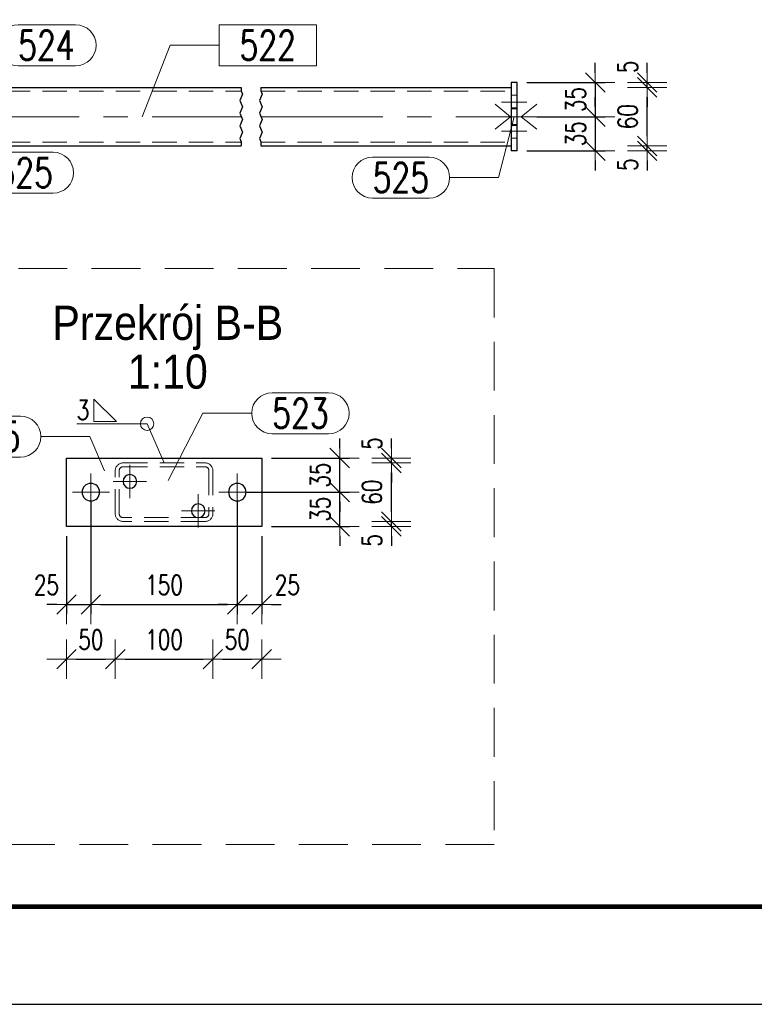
# Model space of a CAD drawing. Header units: millimetres. Extents: x -870 to -358, y 12812 to 13184.
# Tile 26 of 33: x -588 to -512, y 12812 to 12912. Entities that reach past the tile are written whole.
import ezdxf
from ezdxf.enums import TextEntityAlignment as Align

# ---------------------------------------------------------------- set-up
doc = ezdxf.new("R2010")
doc.units = ezdxf.units.MM
doc.header["$LTSCALE"] = 10
doc.linetypes.add('HIDDEN', pattern=[0.375, 0.25, -0.125])
doc.linetypes.add('MITTE', pattern=[2, 1.25, -0.25, 0.25, -0.25])
doc.layers.get('Defpoints').update_dxf_attribs({"color": 1})
doc.layers.add('_FORMATKA', color=8, linetype='Continuous', plot=False)
for name, color, linetype, lineweight in [('_RAMKA', 7, 'Continuous', 35), ('PS_Bolt', 4, 'Continuous', 13), ('PS_DIM', 4, 'Continuous', 13), ('PS_Hidden', 2, 'HIDDEN', 9), ('PS_Mid', 5, 'MITTE', 15), ('PS_Plate', 35, 'Continuous', 30), ('PS_Pos', 1, 'Continuous', 15), ('PS_Shape', 161, 'Continuous', 30), ('PS_SOLID', 7, 'Continuous', 30), ('PS_TEXT', 3, 'Continuous', 18), ('PS_Weld', 1, 'Continuous', 9)]:
    doc.layers.add(name, color=color, linetype=linetype, lineweight=lineweight)
doc.styles.add('ARIAL', font='arial.ttf')
doc.styles.add('gil', font='txt', dxfattribs={"width": 0.9})
doc.styles.add('simplex', font='simplex.shx', dxfattribs={"width": 0.75})
doc.dimstyles.new('1_10_PRZ', dxfattribs={"dimtxt": 2, "dimasz": 1, "dimexe": 2, "dimexo": 5, "dimgap": 1, "dimtad": 1, "dimdec": 0, "dimlfac": 10, "dimtxsty": 'simplex', "dimblk": 'dimznak', "dimcen": 2, "dimse1": 1, "dimse2": 1, "dimclrt": 3, "dimadec": 1, "dimazin": 0, "dimtfac": 1, "dimtdec": 0, "dimtix": 1, "dimtmove": 2, "dimatfit": 3, "dimldrblk": 'dim-grot', "dimfxl": 1, "dimarcsym": 0})
doc.dimstyles.new('1_10_SC', dxfattribs={"dimtxt": 2, "dimasz": 1, "dimexe": 1, "dimexo": 1, "dimgap": 1, "dimtad": 1, "dimdec": 0, "dimlfac": 10, "dimtxsty": 'simplex', "dimblk": 'dimznak', "dimcen": 2, "dimclrd": 256, "dimclre": 256, "dimclrt": 3, "dimadec": 1, "dimazin": 0, "dimtfac": 1, "dimtdec": 0, "dimtix": 1, "dimtmove": 2, "dimatfit": 3, "dimldrblk": 'dim-grot', "dimfxl": 1, "dimarcsym": 0})

# ---------------------------------------------------------------- blocks, each defined once
blk = doc.blocks.new('dimznak')
at = {"color": 0}
for points in [[(0, 2), (0, -2)], [(-2, 0), (2, 0)]]:
    blk.add_lwpolyline(points, dxfattribs=at)
at = {"color": 2}
blk.add_lwpolyline([(1, 1), (-1, -1)], dxfattribs=at)
blk = doc.blocks.new('*D73')
at = {"layer": 'Defpoints', "color": 0, "transparency": 16777216}
for p in [(-580.38, 12864.06, 52.9), (-582.88, 12860.56, 52.9), (-580.38, 12852.56)]:
    blk.add_point(p, dxfattribs=at)
at = {"layer": 'PS_DIM', "lineweight": -2, "transparency": 16777216}
for p, q in [((-580.38, 12863.06), (-580.38, 12851.56)), ((-582.88, 12859.56), (-582.88, 12851.56)), ((-583.88, 12852.56), (-584.88, 12852.56)), ((-582.88, 12852.56), (-580.38, 12852.56)), ((-579.38, 12852.56), (-578.38, 12852.56))]:
    blk.add_line(p, q, dxfattribs=at)
blk.add_blockref('dimznak', (-582.88, 12852.56), dxfattribs=at)
at = {"layer": 'PS_DIM', "lineweight": -2, "transparency": 16777216, "rotation": 180}
blk.add_blockref('dimznak', (-580.38, 12852.56), dxfattribs=at)
at = {"layer": 'PS_DIM', "color": 3, "transparency": 16777216, "insert": (-584.93, 12854.56), "char_height": 2, "attachment_point": 5, "style": 'simplex'}
blk.add_mtext('25', dxfattribs=at)
blk = doc.blocks.new('dim-grot')
blk.add_hatch(color=256).paths.add_polyline_path([(0, 0), (-2, 0.5), (-2, -0.5)])
blk.add_lwpolyline([(0, 0), (-2, 0.5), (-2, -0.5), (0, 0)])
blk = doc.blocks.new('*D74')
at = {"layer": 'Defpoints', "color": 0, "transparency": 16777216}
for p in [(-580.38, 12864.06, 52.9), (-565.38, 12864.06, 52.9), (-565.38, 12852.56)]:
    blk.add_point(p, dxfattribs=at)
at = {"layer": 'PS_DIM', "lineweight": -2, "transparency": 16777216}
for p, q in [((-580.38, 12863.06), (-580.38, 12851.56)), ((-565.38, 12863.06), (-565.38, 12851.56)), ((-579.38, 12852.56), (-566.38, 12852.56))]:
    blk.add_line(p, q, dxfattribs=at)
at = {"layer": 'PS_DIM', "lineweight": -2, "transparency": 16777216, "rotation": 180}
blk.add_blockref('dimznak', (-580.38, 12852.56), dxfattribs=at)
at = {"layer": 'PS_DIM', "lineweight": -2, "transparency": 16777216}
blk.add_blockref('dimznak', (-565.38, 12852.56), dxfattribs=at)
at = {"layer": 'PS_DIM', "color": 3, "transparency": 16777216, "insert": (-572.88, 12854.56), "char_height": 2, "attachment_point": 5, "style": 'simplex'}
blk.add_mtext('150', dxfattribs=at)
blk = doc.blocks.new('*D75')
at = {"layer": 'Defpoints', "color": 0, "transparency": 16777216}
for p in [(-565.38, 12864.06, 52.9), (-562.88, 12860.56, 52.9), (-562.88, 12852.56)]:
    blk.add_point(p, dxfattribs=at)
at = {"layer": 'PS_DIM', "lineweight": -2, "transparency": 16777216}
for p, q in [((-565.38, 12863.06), (-565.38, 12851.56)), ((-562.88, 12859.56), (-562.88, 12851.56)), ((-566.38, 12852.56), (-567.38, 12852.56)), ((-565.38, 12852.56), (-562.88, 12852.56)), ((-561.88, 12852.56), (-560.88, 12852.56))]:
    blk.add_line(p, q, dxfattribs=at)
blk.add_blockref('dimznak', (-565.38, 12852.56), dxfattribs=at)
at = {"layer": 'PS_DIM', "lineweight": -2, "transparency": 16777216, "rotation": 180}
blk.add_blockref('dimznak', (-562.88, 12852.56), dxfattribs=at)
at = {"layer": 'PS_DIM', "color": 3, "transparency": 16777216, "insert": (-560.25, 12854.56), "char_height": 2, "attachment_point": 5, "style": 'simplex'}
blk.add_mtext('25', dxfattribs=at)
blk = doc.blocks.new('*D76')
at = {"layer": 'Defpoints', "color": 0, "transparency": 16777216}
for p in [(-577.88, 12862.94, 52.9), (-582.88, 12860.56, 52.9), (-577.88, 12846.96)]:
    blk.add_point(p, dxfattribs=at)
at = {"layer": 'PS_DIM', "color": 0, "lineweight": -2, "transparency": 16777216}
blk.add_line((-581.88, 12846.96), (-578.88, 12846.96), dxfattribs=at)
at = {"layer": 'PS_DIM', "color": 0, "lineweight": -2, "transparency": 16777216, "rotation": 180}
blk.add_blockref('dimznak', (-582.88, 12846.96), dxfattribs=at)
at = {"layer": 'PS_DIM', "color": 0, "lineweight": -2, "transparency": 16777216}
blk.add_blockref('dimznak', (-577.88, 12846.96), dxfattribs=at)
at = {"layer": 'PS_DIM', "color": 3, "transparency": 16777216, "insert": (-580.38, 12848.96), "char_height": 2, "attachment_point": 5, "style": 'simplex'}
blk.add_mtext('50', dxfattribs=at)
blk = doc.blocks.new('*D77')
at = {"layer": 'Defpoints', "color": 0, "transparency": 16777216}
for p in [(-567.88, 12865.06, 52.9), (-577.88, 12862.54, 52.9), (-567.88, 12846.96)]:
    blk.add_point(p, dxfattribs=at)
at = {"layer": 'PS_DIM', "color": 0, "lineweight": -2, "transparency": 16777216}
blk.add_line((-576.88, 12846.96), (-568.88, 12846.96), dxfattribs=at)
at = {"layer": 'PS_DIM', "color": 0, "lineweight": -2, "transparency": 16777216, "rotation": 180}
blk.add_blockref('dimznak', (-577.88, 12846.96), dxfattribs=at)
at = {"layer": 'PS_DIM', "color": 0, "lineweight": -2, "transparency": 16777216}
blk.add_blockref('dimznak', (-567.88, 12846.96), dxfattribs=at)
at = {"layer": 'PS_DIM', "color": 3, "transparency": 16777216, "insert": (-572.88, 12848.96), "char_height": 2, "attachment_point": 5, "style": 'simplex'}
blk.add_mtext('100', dxfattribs=at)
blk = doc.blocks.new('*D78')
at = {"layer": 'Defpoints', "color": 0, "transparency": 16777216}
for p in [(-567.88, 12865.46, 52.9), (-562.88, 12860.56, 52.9), (-562.88, 12846.96)]:
    blk.add_point(p, dxfattribs=at)
at = {"layer": 'PS_DIM', "color": 0, "lineweight": -2, "transparency": 16777216}
blk.add_line((-566.88, 12846.96), (-563.88, 12846.96), dxfattribs=at)
at = {"layer": 'PS_DIM', "color": 0, "lineweight": -2, "transparency": 16777216, "rotation": 180}
blk.add_blockref('dimznak', (-567.88, 12846.96), dxfattribs=at)
at = {"layer": 'PS_DIM', "color": 0, "lineweight": -2, "transparency": 16777216}
blk.add_blockref('dimznak', (-562.88, 12846.96), dxfattribs=at)
at = {"layer": 'PS_DIM', "color": 3, "transparency": 16777216, "insert": (-565.38, 12848.96), "char_height": 2, "attachment_point": 5, "style": 'simplex'}
blk.add_mtext('50', dxfattribs=at)
blk = doc.blocks.new('*D79')
at = {"layer": 'Defpoints', "color": 0, "transparency": 16777216}
for p in [(-565.38, 12864.06, 52.9), (-554.88, 12864.06), (-562.88, 12860.56, 52.9)]:
    blk.add_point(p, dxfattribs=at)
at = {"layer": 'PS_DIM', "lineweight": -2, "transparency": 16777216}
for p, q in [((-554.88, 12865.06), (-554.88, 12866.06)), ((-564.38, 12864.06), (-553.88, 12864.06)), ((-554.88, 12860.56), (-554.88, 12864.06)), ((-561.88, 12860.56), (-553.88, 12860.56)), ((-554.88, 12859.56), (-554.88, 12858.56))]:
    blk.add_line(p, q, dxfattribs=at)
for p, rotation in [((-554.88, 12864.06), 270), ((-554.88, 12860.56), 90)]:
    blk.add_blockref('dimznak', p, dxfattribs=dict(at, rotation=rotation))
at = {"layer": 'PS_DIM', "color": 3, "transparency": 16777216, "insert": (-556.88, 12862.31), "char_height": 2, "attachment_point": 5, "rotation": 90, "style": 'simplex'}
blk.add_mtext('35', dxfattribs=at)
blk = doc.blocks.new('*D80')
at = {"layer": 'Defpoints', "color": 0, "transparency": 16777216}
for p in [(-562.88, 12867.56, 52.9), (-554.88, 12867.56), (-565.38, 12864.06, 52.9)]:
    blk.add_point(p, dxfattribs=at)
at = {"layer": 'PS_DIM', "lineweight": -2, "transparency": 16777216}
for p, q in [((-554.88, 12868.56), (-554.88, 12869.56)), ((-561.88, 12867.56), (-553.88, 12867.56)), ((-554.88, 12864.06), (-554.88, 12867.56)), ((-564.38, 12864.06), (-553.88, 12864.06)), ((-554.88, 12863.06), (-554.88, 12862.06))]:
    blk.add_line(p, q, dxfattribs=at)
for p, rotation in [((-554.88, 12867.56), 270), ((-554.88, 12864.06), 90)]:
    blk.add_blockref('dimznak', p, dxfattribs=dict(at, rotation=rotation))
at = {"layer": 'PS_DIM', "color": 3, "transparency": 16777216, "insert": (-556.88, 12865.81), "char_height": 2, "attachment_point": 5, "rotation": 90, "style": 'simplex'}
blk.add_mtext('35', dxfattribs=at)
blk = doc.blocks.new('*D81')
at = {"layer": 'Defpoints', "color": 0, "transparency": 16777216}
for p in [(-572.88, 12861.06, 52.9), (-549.59, 12861.06), (-562.88, 12860.56, 52.9)]:
    blk.add_point(p, dxfattribs=at)
at = {"layer": 'PS_DIM', "color": 0, "lineweight": -2, "transparency": 16777216}
for p, q in [((-549.59, 12862.06), (-549.59, 12863.06)), ((-549.59, 12860.56), (-549.59, 12861.06)), ((-549.59, 12859.56), (-549.59, 12858.56))]:
    blk.add_line(p, q, dxfattribs=at)
for p, rotation in [((-549.59, 12861.06), 270), ((-549.59, 12860.56), 90)]:
    blk.add_blockref('dimznak', p, dxfattribs=dict(at, rotation=rotation))
at = {"layer": 'PS_DIM', "color": 3, "transparency": 16777216, "insert": (-551.59, 12859.13), "char_height": 2, "attachment_point": 5, "rotation": 90, "style": 'simplex'}
blk.add_mtext('5', dxfattribs=at)
blk = doc.blocks.new('*D82')
at = {"layer": 'Defpoints', "color": 0, "transparency": 16777216}
for p in [(-569.24, 12867.06, 52.9), (-549.59, 12867.06), (-572.88, 12861.06, 52.9)]:
    blk.add_point(p, dxfattribs=at)
at = {"layer": 'PS_DIM', "color": 0, "lineweight": -2, "transparency": 16777216}
blk.add_line((-549.59, 12862.06), (-549.59, 12866.06), dxfattribs=at)
for p, rotation in [((-549.59, 12867.06), 90), ((-549.59, 12861.06), 270)]:
    blk.add_blockref('dimznak', p, dxfattribs=dict(at, rotation=rotation))
at = {"layer": 'PS_DIM', "color": 3, "transparency": 16777216, "insert": (-551.59, 12864.06), "char_height": 2, "attachment_point": 5, "rotation": 90, "style": 'simplex'}
blk.add_mtext('60', dxfattribs=at)
blk = doc.blocks.new('*D83')
at = {"layer": 'Defpoints', "color": 0, "transparency": 16777216}
for p in [(-569.24, 12867.06, 52.9), (-562.88, 12867.56, 52.9), (-549.59, 12867.56)]:
    blk.add_point(p, dxfattribs=at)
at = {"layer": 'PS_DIM', "color": 0, "lineweight": -2, "transparency": 16777216}
for p, q in [((-549.59, 12868.56), (-549.59, 12869.56)), ((-549.59, 12867.06), (-549.59, 12867.56)), ((-549.59, 12866.06), (-549.59, 12865.06))]:
    blk.add_line(p, q, dxfattribs=at)
for p, rotation in [((-549.59, 12867.56), 270), ((-549.59, 12867.06), 90)]:
    blk.add_blockref('dimznak', p, dxfattribs=dict(at, rotation=rotation))
at = {"layer": 'PS_DIM', "color": 3, "transparency": 16777216, "insert": (-551.59, 12869.05), "char_height": 2, "attachment_point": 5, "rotation": 90, "style": 'simplex'}
blk.add_mtext('5', dxfattribs=at)
blk = doc.blocks.new('*D116')
at = {"layer": 'Defpoints', "color": 0, "transparency": 16777216}
for p in [(-536.7, 12906.02), (-535.7, 12902.52), (-528.7, 12902.52)]:
    blk.add_point(p, dxfattribs=at)
at = {"layer": 'PS_DIM', "lineweight": -2, "transparency": 16777216}
for p, q in [((-528.7, 12907.02), (-528.7, 12908.02)), ((-535.7, 12906.02), (-527.7, 12906.02)), ((-528.7, 12906.02), (-528.7, 12902.52)), ((-534.7, 12902.52), (-527.7, 12902.52)), ((-528.7, 12901.52), (-528.7, 12900.52))]:
    blk.add_line(p, q, dxfattribs=at)
for p, rotation in [((-528.7, 12906.02), 270), ((-528.7, 12902.52), 90)]:
    blk.add_blockref('dimznak', p, dxfattribs=dict(at, rotation=rotation))
at = {"layer": 'PS_DIM', "color": 3, "transparency": 16777216, "insert": (-530.7, 12904.27), "char_height": 2, "attachment_point": 5, "rotation": 90, "style": 'simplex'}
blk.add_mtext('35', dxfattribs=at)
blk = doc.blocks.new('*D117')
at = {"layer": 'Defpoints', "color": 0, "transparency": 16777216}
for p in [(-535.7, 12902.52), (-536.7, 12899.02), (-528.7, 12899.02)]:
    blk.add_point(p, dxfattribs=at)
at = {"layer": 'PS_DIM', "lineweight": -2, "transparency": 16777216}
for p, q in [((-528.7, 12903.52), (-528.7, 12904.52)), ((-534.7, 12902.52), (-527.7, 12902.52)), ((-528.7, 12902.52), (-528.7, 12899.02)), ((-535.7, 12899.02), (-527.7, 12899.02)), ((-528.7, 12898.02), (-528.7, 12897.02))]:
    blk.add_line(p, q, dxfattribs=at)
for p, rotation in [((-528.7, 12902.52), 270), ((-528.7, 12899.02), 90)]:
    blk.add_blockref('dimznak', p, dxfattribs=dict(at, rotation=rotation))
at = {"layer": 'PS_DIM', "color": 3, "transparency": 16777216, "insert": (-530.7, 12900.77), "char_height": 2, "attachment_point": 5, "rotation": 90, "style": 'simplex'}
blk.add_mtext('35', dxfattribs=at)
blk = doc.blocks.new('*D118')
at = {"layer": 'Defpoints', "color": 0, "transparency": 16777216}
for p in [(-537.3, 12899.52), (-537.3, 12899.02), (-523.38, 12899.52)]:
    blk.add_point(p, dxfattribs=at)
at = {"layer": 'PS_DIM', "color": 0, "lineweight": -2, "transparency": 16777216}
for p, q in [((-523.38, 12900.52), (-523.38, 12901.52)), ((-523.38, 12899.02), (-523.38, 12899.52)), ((-523.38, 12898.02), (-523.38, 12897.02))]:
    blk.add_line(p, q, dxfattribs=at)
for p, rotation in [((-523.38, 12899.52), 270), ((-523.38, 12899.02), 90)]:
    blk.add_blockref('dimznak', p, dxfattribs=dict(at, rotation=rotation))
at = {"layer": 'PS_DIM', "color": 3, "transparency": 16777216, "insert": (-525.38, 12897.6), "char_height": 2, "attachment_point": 5, "rotation": 90, "style": 'simplex'}
blk.add_mtext('5', dxfattribs=at)
blk = doc.blocks.new('*D119')
at = {"layer": 'Defpoints', "color": 0, "transparency": 16777216}
for p in [(-537.3, 12905.52), (-523.38, 12905.52), (-537.3, 12899.52)]:
    blk.add_point(p, dxfattribs=at)
at = {"layer": 'PS_DIM', "color": 0, "lineweight": -2, "transparency": 16777216}
blk.add_line((-523.38, 12900.52), (-523.38, 12904.52), dxfattribs=at)
for p, rotation in [((-523.38, 12905.52), 90), ((-523.38, 12899.52), 270)]:
    blk.add_blockref('dimznak', p, dxfattribs=dict(at, rotation=rotation))
at = {"layer": 'PS_DIM', "color": 3, "transparency": 16777216, "insert": (-525.38, 12902.52), "char_height": 2, "attachment_point": 5, "rotation": 90, "style": 'simplex'}
blk.add_mtext('60', dxfattribs=at)
blk = doc.blocks.new('*D120')
at = {"layer": 'Defpoints', "color": 0, "transparency": 16777216}
for p in [(-537.3, 12906.02), (-537.3, 12905.52), (-523.38, 12906.02)]:
    blk.add_point(p, dxfattribs=at)
at = {"layer": 'PS_DIM', "color": 0, "lineweight": -2, "transparency": 16777216}
for p, q in [((-523.38, 12907.02), (-523.38, 12908.02)), ((-523.38, 12905.52), (-523.38, 12906.02)), ((-523.38, 12904.52), (-523.38, 12903.52))]:
    blk.add_line(p, q, dxfattribs=at)
for p, rotation in [((-523.38, 12906.02), 270), ((-523.38, 12905.52), 90)]:
    blk.add_blockref('dimznak', p, dxfattribs=dict(at, rotation=rotation))
at = {"layer": 'PS_DIM', "color": 3, "transparency": 16777216, "insert": (-525.38, 12907.62), "char_height": 2, "attachment_point": 5, "rotation": 90, "style": 'simplex'}
blk.add_mtext('5', dxfattribs=at)
blk = doc.blocks.new('*U131')
at = {"layer": '_FORMATKA', "lineweight": -3}
blk.add_lwpolyline([(-500, 0), (0, 0), (0, 297), (-500, 297)], close=True, dxfattribs=at)
at = {"layer": '_RAMKA', "lineweight": -3, "const_width": 0.5}
blk.add_lwpolyline([(-470, 10), (-10, 10), (-10, 287), (-470, 287)], close=True, dxfattribs=at)
blk = doc.blocks.new('Przekrój')
at = {"layer": 'PS_DIM', "style": 'ARIAL', "flags": 4}
for tag, p in [('PRZEKRÓJ', (7.89, 7.75)), ('SKALA', (7.89, 1.75))]:
    blk.add_attdef(tag, text='', height=3.5, dxfattribs=at).set_placement(p, align=Align.MIDDLE_CENTER)
blk = doc.blocks.new('*X208')
at = {"layer": 'PS_Hidden', "color": 2, "linetype": 'HIDDEN'}
for p, q in [((-536.7, 12904.72), (-537.3, 12904.72)), ((-537.3, 12903.42), (-536.7, 12903.42)), ((-536.7, 12903.32), (-537.3, 12903.32)), ((-536.7, 12901.72), (-537.3, 12901.72)), ((-537.3, 12901.62), (-536.7, 12901.62)), ((-536.7, 12900.32), (-537.3, 12900.32))]:
    blk.add_line(p, q, dxfattribs=at)
at = {"layer": 'PS_Mid', "color": 5, "linetype": 'MITTE'}
for p, q in [((-538.3, 12904.02), (-535.7, 12904.02)), ((-535.7, 12902.52), (-538.3, 12902.52)), ((-535.7, 12902.52), (-538.3, 12902.52)), ((-538.3, 12901.02), (-535.7, 12901.02))]:
    blk.add_line(p, q, dxfattribs=at)
at = {"layer": 'PS_SOLID', "color": 7, "linetype": 'Continuous'}
for p, q in [((-537.3, 12906.02), (-537.3, 12899.02)), ((-536.7, 12906.02), (-537.3, 12906.02)), ((-536.7, 12899.02), (-536.7, 12906.02)), ((-536.7, 12899.02), (-537.3, 12899.02))]:
    blk.add_line(p, q, dxfattribs=at)
blk = doc.blocks.new('*X210')
at = {"color": 3, "linetype": 'Continuous'}
for p, q in [((-538.97, 12903.8), (-537.37, 12902.52)), ((-534.7, 12903.8), (-536.3, 12902.52)), ((-537.37, 12902.52), (-538.97, 12901.24)), ((-534.7, 12902.52), (-538.97, 12902.52)), ((-536.3, 12902.52), (-534.7, 12901.24))]:
    blk.add_line(p, q, dxfattribs=at)
blk = doc.blocks.new('*X217')
at = {"color": 3, "linetype": 'Continuous'}
for p, q in [((-538.97, 12903.8), (-537.37, 12902.52)), ((-534.7, 12903.8), (-536.3, 12902.52)), ((-537.37, 12902.52), (-538.97, 12901.24)), ((-534.7, 12902.52), (-538.97, 12902.52)), ((-536.3, 12902.52), (-534.7, 12901.24))]:
    blk.add_line(p, q, dxfattribs=at)
blk = doc.blocks.new('*X218')
at = {"color": 1}
for p, q in [((-587.83, 12911.93), (-581.94, 12911.93)), ((-597.56, 12902.52), (-594.93, 12909.83)), ((-594.93, 12909.83), (-589.93, 12909.83)), ((-587.83, 12907.73), (-581.94, 12907.73))]:
    blk.add_line(p, q, dxfattribs=at)
for centre, start, end in [((-587.83, 12909.83), 90, 270), ((-581.94, 12909.83), 270, 90)]:
    blk.add_arc(centre, 2.1, start, end, dxfattribs=at)
at = {"color": 30, "style": 'simplex', "width": 0.75}
blk.add_text('524', height=3, dxfattribs=at).set_placement((-587.83, 12908.33))
blk = doc.blocks.new('*X219')
at = {"color": 1}
for p, q in [((-557.27, 12911.93), (-567.25, 12911.93)), ((-567.25, 12911.93), (-567.25, 12907.73)), ((-557.27, 12907.73), (-557.27, 12911.93)), ((-575.11, 12902.52), (-572.25, 12909.83)), ((-572.25, 12909.83), (-567.25, 12909.83)), ((-567.25, 12907.73), (-557.27, 12907.73))]:
    blk.add_line(p, q, dxfattribs=at)
at = {"color": 30, "style": 'simplex', "width": 0.75}
blk.add_text('522', height=3, dxfattribs=at).set_placement((-565.15, 12908.33))
blk = doc.blocks.new('*X220')
at = {"color": 1}
for p, q in [((-598.92, 12902.92), (-597.15, 12896.78)), ((-590.05, 12898.88), (-584.26, 12898.88)), ((-597.15, 12896.78), (-592.15, 12896.78)), ((-590.05, 12894.68), (-584.26, 12894.68))]:
    blk.add_line(p, q, dxfattribs=at)
for centre, start, end in [((-590.05, 12896.78), 90, 270), ((-584.26, 12896.78), 270, 90)]:
    blk.add_arc(centre, 2.1, start, end, dxfattribs=at)
at = {"color": 30, "style": 'simplex', "width": 0.75}
blk.add_text('525', height=3, dxfattribs=at).set_placement((-590.05, 12895.28))
blk = doc.blocks.new('*X221')
at = {"color": 1}
for p, q in [((-537, 12902.52), (-538.62, 12896.28)), ((-551.51, 12898.38), (-545.72, 12898.38)), ((-543.62, 12896.28), (-538.62, 12896.28)), ((-551.51, 12894.18), (-545.72, 12894.18))]:
    blk.add_line(p, q, dxfattribs=at)
for centre, start, end in [((-551.51, 12896.28), 90, 270), ((-545.72, 12896.28), 270, 90)]:
    blk.add_arc(centre, 2.1, start, end, dxfattribs=at)
at = {"color": 30, "style": 'simplex', "width": 0.75}
blk.add_text('525', height=3, dxfattribs=at).set_placement((-551.51, 12894.78))
blk = doc.blocks.new('*X226')
at = {"color": 1}
for p, q in [((-593.38, 12871.85), (-587.6, 12871.85)), ((-585.5, 12869.75), (-580.5, 12869.75)), ((-578.97, 12866.25), (-580.5, 12869.75)), ((-593.38, 12867.65), (-587.6, 12867.65))]:
    blk.add_line(p, q, dxfattribs=at)
for centre, start, end in [((-593.38, 12869.75), 90, 270), ((-587.6, 12869.75), 270, 90)]:
    blk.add_arc(centre, 2.1, start, end, dxfattribs=at)
at = {"color": 30, "style": 'simplex', "width": 0.75}
blk.add_text('525', height=3, dxfattribs=at).set_placement((-593.38, 12868.25))
blk = doc.blocks.new('*X227')
at = {"color": 1}
for p, q in [((-561.8, 12874.24, 52.9), (-556.02, 12874.24, 52.9)), ((-572.45, 12865.25, 52.9), (-568.9, 12872.14, 52.9)), ((-568.9, 12872.14, 52.9), (-563.9, 12872.14, 52.9)), ((-561.8, 12870.04, 52.9), (-556.02, 12870.04, 52.9))]:
    blk.add_line(p, q, dxfattribs=at)
for centre, start, end in [((-561.8, 12872.14, 52.9), 90, 270), ((-556.02, 12872.14, 52.9), 270, 90)]:
    blk.add_arc(centre, 2.1, start, end, dxfattribs=at)
at = {"color": 30, "style": 'simplex', "width": 0.75}
blk.add_text('523', height=3, dxfattribs=at).set_placement((-561.8, 12870.64, 52.9))
blk = doc.blocks.new('*X265')
at = {"color": 3, "linetype": 'Continuous'}
for p, q in [((-538.97, 12903.8), (-537.37, 12902.52)), ((-534.7, 12903.8), (-536.3, 12902.52)), ((-537.37, 12902.52), (-538.97, 12901.24)), ((-534.7, 12902.52), (-538.97, 12902.52)), ((-536.3, 12902.52), (-534.7, 12901.24))]:
    blk.add_line(p, q, dxfattribs=at)
blk = doc.blocks.new('*X266')
at = {"color": 3, "linetype": 'Continuous'}
for p, q in [((-538.97, 12903.8), (-537.37, 12902.52)), ((-534.7, 12903.8), (-536.3, 12902.52)), ((-537.37, 12902.52), (-538.97, 12901.24)), ((-534.7, 12902.52), (-538.97, 12902.52)), ((-536.3, 12902.52), (-534.7, 12901.24))]:
    blk.add_line(p, q, dxfattribs=at)
blk = doc.blocks.new('*X271')
at = {"color": 1}
for p, q in [((-564.97, 12905.52), (-564.97, 12905.16)), ((-564.97, 12905.16), (-564.84, 12904.84)), ((-562.97, 12905.52), (-562.97, 12905.16)), ((-562.97, 12905.16), (-562.84, 12904.84)), ((-564.84, 12904.84), (-565.11, 12904.19)), ((-565.11, 12904.19), (-564.84, 12903.54)), ((-562.84, 12904.84), (-563.11, 12904.19)), ((-563.11, 12904.19), (-562.84, 12903.54)), ((-564.84, 12903.54), (-565.11, 12902.89)), ((-562.84, 12903.54), (-563.11, 12902.89)), ((-565.11, 12902.89), (-564.84, 12902.24)), ((-564.84, 12902.24), (-565.11, 12901.59)), ((-563.11, 12902.89), (-562.84, 12902.24)), ((-562.84, 12902.24), (-563.11, 12901.59)), ((-565.11, 12901.59), (-564.84, 12900.94)), ((-563.11, 12901.59), (-562.84, 12900.94)), ((-564.84, 12900.94), (-565.11, 12900.29)), ((-565.11, 12900.29), (-564.97, 12899.96)), ((-562.84, 12900.94), (-563.11, 12900.29)), ((-563.11, 12900.29), (-562.97, 12899.96)), ((-564.97, 12899.96), (-564.97, 12899.52)), ((-562.97, 12899.96), (-562.97, 12899.52))]:
    blk.add_line(p, q, dxfattribs=at)
at = {"layer": 'PS_Hidden', "color": 2, "linetype": 'HIDDEN'}
for p, q in [((-649.09, 12905.12), (-564.97, 12905.12)), ((-562.97, 12905.12), (-537.3, 12905.12)), ((-536.7, 12904.72), (-537.3, 12904.72)), ((-537.3, 12903.42), (-536.7, 12903.42)), ((-536.7, 12903.32), (-537.3, 12903.32)), ((-536.7, 12901.72), (-537.3, 12901.72)), ((-537.3, 12901.62), (-536.7, 12901.62)), ((-536.7, 12900.32), (-537.3, 12900.32)), ((-649.09, 12899.92), (-564.97, 12899.92)), ((-562.97, 12899.92), (-537.3, 12899.92))]:
    blk.add_line(p, q, dxfattribs=at)
at = {"layer": 'PS_Mid', "color": 5, "linetype": 'MITTE'}
for p, q in [((-538.3, 12904.02), (-535.7, 12904.02)), ((-654.09, 12902.52), (-564.97, 12902.52)), ((-562.97, 12902.52), (-532.3, 12902.52)), ((-535.7, 12902.52), (-538.3, 12902.52)), ((-535.7, 12902.52), (-538.3, 12902.52)), ((-538.3, 12901.02), (-535.7, 12901.02))]:
    blk.add_line(p, q, dxfattribs=at)
at = {"layer": 'PS_SOLID', "color": 7, "linetype": 'Continuous'}
for p, q in [((-649.09, 12905.52), (-564.97, 12905.52)), ((-562.97, 12905.52), (-537.3, 12905.52)), ((-537.3, 12906.02), (-537.3, 12899.02)), ((-536.7, 12906.02), (-537.3, 12906.02)), ((-536.7, 12899.02), (-536.7, 12906.02)), ((-649.09, 12899.52), (-564.97, 12899.52)), ((-562.97, 12899.52), (-537.3, 12899.52)), ((-536.7, 12899.02), (-537.3, 12899.02))]:
    blk.add_line(p, q, dxfattribs=at)
blk = doc.blocks.new('*X273')
at = {"color": 3}
for p, q in [((-577.77, 12871.3, 0.78), (-580.07, 12873.6, 0.78)), ((-580.07, 12873.6, 0.78), (-580.07, 12871.3, 0.78)), ((-580.07, 12871.3, 0.78), (-577.77, 12871.3, 0.78))]:
    blk.add_line(p, q, dxfattribs=at)
at = {"color": 9}
for p in [(-581.83, 12871.07, 0.78), (-572.88, 12867.06, 52.9)]:
    blk.add_line(p, (-574.62, 12871.07, 0.78), dxfattribs=at)
blk.add_circle((-574.62, 12871.07, 0.78), 0.69, dxfattribs=at)
at = {"color": 2, "style": 'simplex', "width": 0.75}
blk.add_text('3', height=2, dxfattribs=at).set_placement((-581.83, 12871.47, 0.78))

msp = doc.modelspace()

# ---------------------------------------------------------------- linework, layer by layer
at = {"layer": 'PS_DIM', "color": 40, "linetype": 'HIDDEN', "ltscale": 2, "elevation": 52.9}
msp.add_lwpolyline([(-647.81, 12886.96), (-539.06, 12886.96), (-539.06, 12827.97), (-647.81, 12827.97)], close=True, dxfattribs=at)
at = {"layer": 'PS_Hidden', "color": 2, "linetype": 'HIDDEN', "extrusion": (-2.64788e-14, 1, 0)}
for p, q in [((-577.08, 12867.06, 52.9), (-568.68, 12867.06, 52.9)), ((-577.88, 12861.86, 52.9), (-577.88, 12866.26, 52.9)), ((-577.48, 12861.86, 52.9), (-577.48, 12866.26, 52.9)), ((-577.08, 12866.66, 52.9), (-568.68, 12866.66, 52.9)), ((-568.28, 12866.26, 52.9), (-568.28, 12861.86, 52.9)), ((-567.88, 12866.26, 52.9), (-567.88, 12861.86, 52.9)), ((-568.68, 12861.46, 52.9), (-577.08, 12861.46, 52.9)), ((-568.68, 12861.06, 52.9), (-577.08, 12861.06, 52.9))]:
    msp.add_line(p, q, dxfattribs=at)
at = {"layer": 'PS_Hidden', "color": 2, "linetype": 'HIDDEN', "extrusion": (-3.12967e-18, 2.93238e-17, -1)}
for centre, radius, start, end in [((577.08, 12866.26, -52.9), 0.8, 0, 90), ((568.68, 12866.26, -52.9), 0.8, 90, 180), ((577.08, 12866.26, -52.9), 0.4, 0, 90), ((568.68, 12866.26, -52.9), 0.4, 90, 180), ((577.08, 12861.86, -52.9), 0.8, 270, 0), ((577.08, 12861.86, -52.9), 0.4, 270, 0), ((568.68, 12861.86, -52.9), 0.8, 180, 270), ((568.68, 12861.86, -52.9), 0.4, 180, 270)]:
    msp.add_arc(centre, radius, start, end, dxfattribs=at)
at = {"layer": 'PS_Mid', "color": 5, "linetype": 'MITTE', "extrusion": (-2.64788e-14, 1, 0)}
for p, q in [((-576.38, 12866.86, 52.9), (-576.38, 12863.46, 52.9)), ((-580.38, 12865.96, 52.9), (-580.38, 12862.16, 52.9)), ((-565.38, 12865.96, 52.9), (-565.38, 12862.16, 52.9)), ((-574.68, 12865.16, 52.9), (-578.08, 12865.16, 52.9)), ((-578.48, 12864.06, 52.9), (-582.28, 12864.06, 52.9)), ((-569.38, 12863.86, 52.9), (-569.38, 12860.46, 52.9)), ((-563.48, 12864.06, 52.9), (-567.28, 12864.06, 52.9)), ((-567.68, 12862.16, 52.9), (-571.08, 12862.16, 52.9))]:
    msp.add_line(p, q, dxfattribs=at)
at = {"layer": 'PS_SOLID', "color": 7, "linetype": 'Continuous', "extrusion": (-2.64788e-14, 1, 0)}
for p, q in [((-582.88, 12860.56, 52.9), (-582.88, 12867.56, 52.9)), ((-582.88, 12867.56, 52.9), (-562.88, 12867.56, 52.9)), ((-562.88, 12867.56, 52.9), (-562.88, 12860.56, 52.9)), ((-562.88, 12860.56, 52.9), (-582.88, 12860.56, 52.9))]:
    msp.add_line(p, q, dxfattribs=at)
at = {"layer": 'PS_SOLID', "color": 7, "linetype": 'Continuous', "extrusion": (1.08538e-17, 2.90716e-17, -1)}
for centre, radius in [((576.38, 12865.16, -52.9), 0.7), ((580.38, 12864.06, -52.9), 0.9), ((565.38, 12864.06, -52.9), 0.9), ((569.38, 12862.16, -52.9), 0.7)]:
    msp.add_circle(centre, radius, dxfattribs=at)

# ---------------------------------------------------------------- block references
at = {"layer": 'PS_Bolt', "color": 3}
for name in ['*X210', '*X217', '*X265', '*X266']:
    msp.add_blockref(name, (0, 0), dxfattribs=at)
at = {"layer": 'PS_DIM'}
msp.add_blockref('*U131', (-364.02, 12811.61), dxfattribs=at)
ref = msp.add_blockref('Przekrój', (-580.39, 12870.86, 52.9), dxfattribs=at)
ref.add_attrib('PRZEKRÓJ', 'Przekrój B-B', dxfattribs={"layer": 'PS_TEXT', "height": 3.5, "style": 'gil', "width": 0.9}).set_placement((-572.5, 12878.61, 52.9), align=Align.BOTTOM_CENTER)
ref.add_attrib('SKALA', '1:10', dxfattribs={"layer": 'PS_TEXT', "height": 3.5, "style": 'gil', "width": 0.9}).set_placement((-572.5, 12873.61, 52.9), align=Align.BOTTOM_CENTER)
at = {"layer": 'PS_Plate'}
msp.add_blockref('*X208', (0, 0), dxfattribs=at)
at = {"layer": 'PS_Pos'}
for name in ['*X218', '*X219', '*X220', '*X221', '*X227', '*X226']:
    msp.add_blockref(name, (0, 0), dxfattribs=at)
at = {"layer": 'PS_Shape', "color": 20}
msp.add_blockref('*X271', (0, 0), dxfattribs=at)
at = {"layer": 'PS_Weld'}
msp.add_blockref('*X273', (0, 0), dxfattribs=at)

# ---------------------------------------------------------------- dimensions: what is measured, and where the dimension line sits
at = {"layer": 'PS_DIM'}
for base, p1, p2, picture, middle in [((-523.38, 12906.02), (-537.3, 12905.52), (-537.3, 12906.02), '*D120', (-525.38, 12907.62)), ((-523.38, 12899.52), (-537.3, 12899.02), (-537.3, 12899.52), '*D118', (-525.38, 12897.6)), ((-549.59, 12867.56), (-569.24, 12867.06, 52.9), (-562.88, 12867.56, 52.9), '*D83', (-551.59, 12869.05)), ((-549.59, 12861.06), (-562.88, 12860.56, 52.9), (-572.88, 12861.06, 52.9), '*D81', (-551.59, 12859.13))]:
    dim = msp.add_linear_dim(base=base, p1=p1, p2=p2, angle=90, dimstyle='1_10_PRZ', dxfattribs=at)
    dim.commit()
    dim.dimension.update_dxf_attribs({"geometry": picture, "text_midpoint": middle, "dimtype": 128})
for base, p1, p2, dimstyle, picture, middle in [((-523.38, 12905.52), (-537.3, 12899.52), (-537.3, 12905.52), '1_10_PRZ', '*D119', (-525.38, 12902.52)), ((-528.7, 12902.52), (-536.7, 12906.02), (-535.7, 12902.52), '1_10_SC', '*D116', (-530.7, 12904.27)), ((-528.7, 12899.02), (-535.7, 12902.52), (-536.7, 12899.02), '1_10_SC', '*D117', (-530.7, 12900.77)), ((-549.59, 12867.06), (-572.88, 12861.06, 52.9), (-569.24, 12867.06, 52.9), '1_10_PRZ', '*D82', (-551.59, 12864.06)), ((-554.88, 12867.56), (-565.38, 12864.06, 52.9), (-562.88, 12867.56, 52.9), '1_10_SC', '*D80', (-556.88, 12865.81)), ((-554.88, 12864.06), (-562.88, 12860.56, 52.9), (-565.38, 12864.06, 52.9), '1_10_SC', '*D79', (-556.88, 12862.31))]:
    dim = msp.add_linear_dim(base=base, p1=p1, p2=p2, angle=90, dimstyle=dimstyle, dxfattribs=at)
    dim.commit()
    dim.dimension.update_dxf_attribs({"geometry": picture, "text_midpoint": middle})
for base, p1, p2, dimstyle, picture, middle in [((-567.88, 12846.96), (-577.88, 12862.54, 52.9), (-567.88, 12865.06, 52.9), '1_10_PRZ', '*D77', (-572.88, 12848.96)), ((-562.88, 12846.96), (-567.88, 12865.46, 52.9), (-562.88, 12860.56, 52.9), '1_10_PRZ', '*D78', (-565.38, 12848.96)), ((-565.38, 12852.56), (-580.38, 12864.06, 52.9), (-565.38, 12864.06, 52.9), '1_10_SC', '*D74', (-572.88, 12854.56)), ((-577.88, 12846.96), (-582.88, 12860.56, 52.9), (-577.88, 12862.94, 52.9), '1_10_PRZ', '*D76', (-580.38, 12848.96))]:
    dim = msp.add_linear_dim(base=base, p1=p1, p2=p2, dimstyle=dimstyle, dxfattribs=at)
    dim.commit()
    dim.dimension.update_dxf_attribs({"geometry": picture, "text_midpoint": middle})
for base, p1, p2, picture, middle in [((-580.38, 12852.56), (-582.88, 12860.56, 52.9), (-580.38, 12864.06, 52.9), '*D73', (-584.93, 12854.56)), ((-562.88, 12852.56), (-565.38, 12864.06, 52.9), (-562.88, 12860.56, 52.9), '*D75', (-560.25, 12854.56))]:
    dim = msp.add_linear_dim(base=base, p1=p1, p2=p2, dimstyle='1_10_SC', dxfattribs=at)
    dim.commit()
    dim.dimension.update_dxf_attribs({"geometry": picture, "text_midpoint": middle, "dimtype": 128})

doc.saveas('drawing.dxf')
